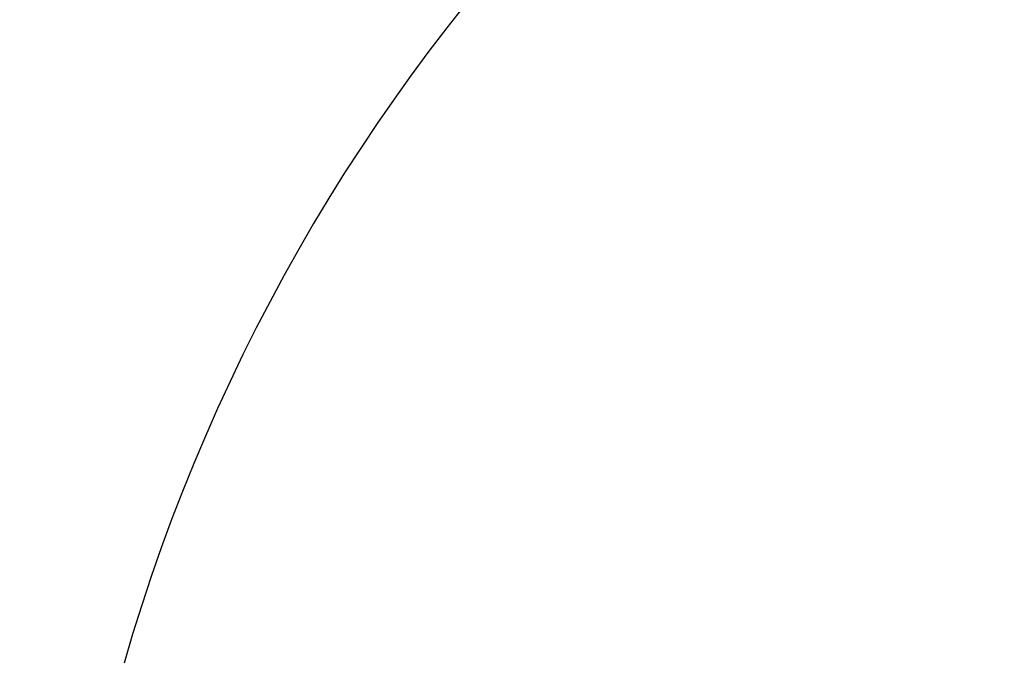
# Model space of a CAD drawing. Header units: millimetres. Extents: x 269 to 445, y 52 to 491.
# Tile 7 of 88: x 339.59 to 348.47, y 95.7 to 101.5. Entities that reach past the tile are written whole.
import ezdxf

# ---------------------------------------------------------------- set-up
doc = ezdxf.new("R2010")
doc.units = ezdxf.units.MM
doc.header["$LTSCALE"] = 47.498
doc.layers.get('0').update_dxf_attribs({"linetype": 'CONTINUOUS'})
doc.layers.add('KONSTR_EL', color=7, linetype='CONTINUOUS')

msp = doc.modelspace()

# ---------------------------------------------------------------- linework, layer by layer
at = {"color": 7, "linetype": 'CONTINUOUS'}
msp.add_arc((356.8653, 90.996), 60, 5.73917, 174.26083, dxfattribs=at)
at = {"layer": 'KONSTR_EL', "color": 4, "linetype": 'CONTINUOUS'}
for radius in [34, 27.2, 20.4]:
    msp.add_circle((356.8653, 90.996), radius, dxfattribs=at)
for start, end in [(180, 90), (106.04967, 163.95033)]:
    msp.add_arc((356.8653, 90.996), 17, start, end, dxfattribs=at)

doc.saveas('drawing.dxf')
